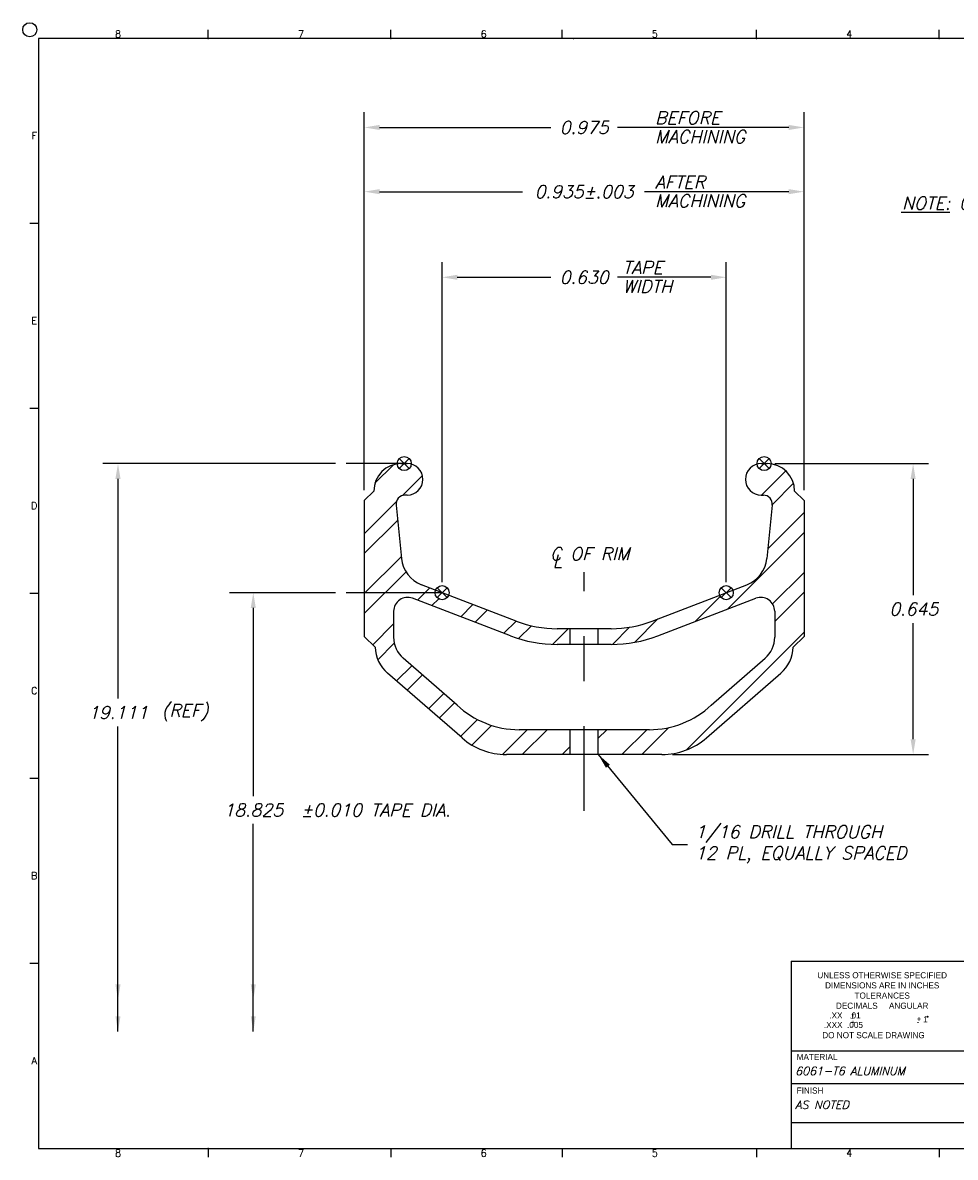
# Model space of a CAD drawing. Extents: x 20.81 to 24.06, y 5.32 to 7.85.
# Tile 1 of 2: x 20.81 to 22.88, y 5.34 to 7.85. Entities that reach past the tile are written whole.
import ezdxf
from ezdxf.enums import TextEntityAlignment as Align

# ---------------------------------------------------------------- set-up
doc = ezdxf.new("R2010")
doc.units = 0
doc.header["$LTSCALE"] = 0.15
doc.header["$MEASUREMENT"] = 0
doc.linetypes.add('CENTER', pattern=[2, 1.25, -0.25, 0.25, -0.25])
doc.linetypes.add('HIDDEN', pattern=[0.375, 0.25, -0.125])
doc.layers.get('0').update_dxf_attribs({"linetype": 'CONTINUOUS'})
doc.layers.get('DEFPOINTS').update_dxf_attribs({"linetype": 'CONTINUOUS'})
for name, color, linetype in [('DIMEN', 1, 'CONTINUOUS'), ('TTLBOX', 111, 'CONTINUOUS'), ('V_BAND_COMPRESSION', 6, 'CONTINUOUS')]:
    doc.layers.add(name, color=color, linetype=linetype)
doc.styles.add('ENGR', font='Romans', dxfattribs={"oblique": 15})
doc.styles.add('ROMAND', font='Romand', dxfattribs={"height": 0.1})
doc.dimstyles.get("Standard").update_dxf_attribs({"dimtxt": 0.18, "dimasz": 0.18, "dimexe": 0.18, "dimexo": 0.0625, "dimgap": 0.09, "dimtad": 0, "dimtih": 1, "dimtoh": 1, "dimdec": 4, "dimzin": 0, "dimtxsty": 'STANDARD', "dimcen": 0.09, "dimazin": 3, "dimtfac": 1, "dimtdec": 4, "dimtofl": 0, "dimtmove": 0, "dimatfit": 3, "dimtolj": 1, "dimtzin": 0})

# ---------------------------------------------------------------- blocks, each defined once
blk = doc.blocks.new('ABORDDJ')
at = {"layer": 'TTLBOX'}
for p, q in [((-8.9844, 7.875), (-8.9844, 7.9375)), ((-7.6875, 7.875), (-7.6875, 7.9375)), ((-6.4731, 7.875), (-6.4731, 7.9375)), ((-5.0938, 7.875), (-5.0938, 7.9375)), ((-3.7969, 7.875), (-3.7969, 7.9375)), ((-10.1875, 7.875), (-10.1875, 0)), ((0, 7.875), (-10.1875, 7.875)), ((-10.1875, 6.5625), (-10.25, 6.5625)), ((-10.1875, 5.25), (-10.25, 5.25)), ((-10.1875, 3.9375), (-10.25, 3.9375)), ((-10.1875, 2.625), (-10.25, 2.625)), ((-10.1875, 1.3125), (-10.25, 1.3125)), ((-10.1875, 0), (0, 0)), ((-8.9844, 0), (-8.9844, -0.0625)), ((-7.6875, 0), (-7.6875, -0.0625)), ((-6.4731, 0), (-6.4731, -0.0625)), ((-5.0938, 0), (-5.0938, -0.0625)), ((-3.7969, 0), (-3.7969, -0.0625))]:
    blk.add_line(p, q, dxfattribs=at)
blk.add_circle((-10.25, 7.9375), 0.05, dxfattribs=at)
for p in [(-8.9844, 7.875), (-7.6875, 7.875), (-6.3906, 7.875), (-5.0938, 7.875), (-3.7969, 7.875), (-10.1875, 6.5625), (-10.1875, 5.25), (-10.1875, 5.25), (-10.1875, 3.9375), (-10.1875, 3.9375), (-10.1875, 2.625), (-10.1875, 2.625), (-10.1875, 1.3125), (-10.1875, 1.3125), (-8.9844, 0)]:
    blk.add_point(p, dxfattribs=at)
at = {"layer": 'TTLBOX', "style": 'ROMAND'}
for s, p in [('8', (-9.6227, 7.8831)), ('7', (-8.3258, 7.8831)), ('6', (-7.029, 7.8831)), ('5', (-5.8146, 7.8831)), ('4', (-4.4352, 7.8831)), ('F', (-10.2176, 7.1599)), ('E', (-10.2176, 5.8474)), ('D', (-10.2176, 4.5349)), ('C', (-10.2176, 3.2224)), ('B', (-10.2176, 1.9099)), ('A', (-10.2176, 0.5974)), ('8', (-9.6227, -0.0581)), ('7', (-8.3258, -0.0581)), ('6', (-7.029, -0.0581)), ('5', (-5.8146, -0.0581)), ('4', (-4.4352, -0.0581))]:
    blk.add_text(s, height=0.05, dxfattribs=at).set_placement(p, align=Align.CENTER)
blk = doc.blocks.new('*D11')
at = {"color": 0, "linetype": 'BYBLOCK'}
for p, q in [((21.5674, 6.815), (21.5674, 7.6526)), ((22.5424, 6.815), (22.5424, 7.6526)), ((21.6011, 7.6189), (21.9807, 7.6189)), ((22.5086, 7.6189), (22.1291, 7.6189))]:
    blk.add_line(p, q, dxfattribs=at)
for points in [[(21.6011, 7.6245), (21.6011, 7.6133), (21.5674, 7.6189)], [(22.5086, 7.6245), (22.5086, 7.6133), (22.5424, 7.6189)]]:
    blk.add_solid(points, dxfattribs=at)
at = {"layer": 'DEFPOINTS', "color": 0, "linetype": 'BYBLOCK'}
for p in [(22.5424, 7.6189), (21.5674, 6.7916), (22.5424, 6.7916)]:
    blk.add_point(p, dxfattribs=at)
at = {"color": 0, "linetype": 'BYBLOCK', "insert": (22.0549, 7.6189), "char_height": 0.02813, "attachment_point": 5, "style": 'ENGR'}
blk.add_mtext('\\A1;0.975', dxfattribs=at)
blk = doc.blocks.new('*D12')
at = {"color": 0, "linetype": 'BYBLOCK'}
for p, q in [((22.4773, 6.8736), (22.8181, 6.8736)), ((22.7843, 6.8398), (22.7843, 6.582)), ((22.7843, 6.2623), (22.7843, 6.5201)), ((22.2508, 6.2286), (22.8181, 6.2286))]:
    blk.add_line(p, q, dxfattribs=at)
for points in [[(22.7787, 6.8398), (22.7899, 6.8398), (22.7843, 6.8736)], [(22.7787, 6.2623), (22.7899, 6.2623), (22.7843, 6.2286)]]:
    blk.add_solid(points, dxfattribs=at)
at = {"layer": 'DEFPOINTS', "color": 0, "linetype": 'BYBLOCK'}
for p in [(22.4539, 6.8736), (22.2274, 6.2286), (22.7843, 6.2286)]:
    blk.add_point(p, dxfattribs=at)
at = {"color": 0, "linetype": 'BYBLOCK', "insert": (22.7858, 6.5511), "char_height": 0.02813, "attachment_point": 5, "style": 'ENGR'}
blk.add_mtext('\\A1;0.645', dxfattribs=at)
blk = doc.blocks.new('*D13')
at = {"color": 0, "linetype": 'BYBLOCK'}
for p, q in [((21.7399, 6.6109), (21.7399, 7.3205)), ((22.3699, 6.6109), (22.3699, 7.3205)), ((21.7736, 7.2867), (21.9808, 7.2867)), ((22.3361, 7.2867), (22.129, 7.2867))]:
    blk.add_line(p, q, dxfattribs=at)
for points in [[(21.7736, 7.2923), (21.7736, 7.2811), (21.7399, 7.2867)], [(22.3361, 7.2923), (22.3361, 7.2811), (22.3699, 7.2867)]]:
    blk.add_solid(points, dxfattribs=at)
at = {"layer": 'DEFPOINTS', "color": 0, "linetype": 'BYBLOCK'}
for p in [(22.3699, 7.2867), (21.7399, 6.5874), (22.3699, 6.5874)]:
    blk.add_point(p, dxfattribs=at)
at = {"color": 0, "linetype": 'BYBLOCK', "insert": (22.0549, 7.2867), "char_height": 0.02813, "attachment_point": 5, "style": 'ENGR'}
blk.add_mtext('\\A1;0.630', dxfattribs=at)

msp = doc.modelspace()

# ---------------------------------------------------------------- hatches: boundary and pattern name
at = {"layer": 'DIMEN'}
h = msp.add_hatch(dxfattribs=at)
h.set_pattern_fill('ANSI32', color=256, scale=0.25, style=0)
h.paths.add_polyline_path([(22.5424, 6.7916), (22.5214, 6.8126, 0.370959), (22.4695, 6.8729, -0.941473), (22.4383, 6.8724, 0.87671), (22.4474, 6.8036), (22.4522, 6.8036, -0.444779), (22.4721, 6.7815), (22.4598, 6.663, -0.282434), (22.4153, 6.6049), (22.3845, 6.593, -0.091887), (22.3855, 6.5874, -0.831691), (22.3553, 6.5818), (22.2058, 6.5244, -0.091887), (22.1147, 6.5076), (22.0861, 6.5076), (22.0861, 6.4726), (22.1147, 6.4726, 0.091887), (22.2183, 6.4918), (22.4353, 6.5751, -0.526125), (22.4774, 6.5461), (22.4774, 6.4887, -0.217121), (22.4561, 6.4419), (22.3368, 6.3382, -0.1916), (22.1994, 6.2836), (22.0861, 6.2836), (22.0861, 6.2286), (22.2274, 6.2286, 0.180829), (22.3258, 6.2654), (22.4909, 6.4089, 0.208252), (22.5184, 6.4665), (22.5424, 6.4906)])
h.paths.add_polyline_path([(21.65, 6.663), (21.6377, 6.7815, -0.444779), (21.6576, 6.8036), (21.6624, 6.8036), (21.6624, 6.8036, 0.87671), (21.6715, 6.8724, -0.941473), (21.6403, 6.8729, 0.370959), (21.5884, 6.8126), (21.5674, 6.7916), (21.5674, 6.4906), (21.5914, 6.4665, 0.208252), (21.6189, 6.4089), (21.784, 6.2654, 0.180829), (21.8824, 6.2286), (22.0236, 6.2286), (22.0236, 6.2836), (21.9104, 6.2836, -0.1916), (21.773, 6.3382), (21.6537, 6.4419, -0.217121), (21.6324, 6.4887), (21.6324, 6.5461, -0.526125), (21.6745, 6.5751), (21.8915, 6.4918, 0.091887), (21.995, 6.4726), (22.0236, 6.4726), (22.0236, 6.5076), (21.995, 6.5076, -0.091887), (21.904, 6.5244), (21.7545, 6.5818, -0.831691), (21.7243, 6.5874, -0.091887), (21.7253, 6.593), (21.6945, 6.6049, -0.282434)])

# ---------------------------------------------------------------- linework, layer by layer
at = {"layer": 'DEFPOINTS', "color": 0, "linetype": 'BYBLOCK'}
for p in [(21.5271, 6.8736), (21.5674, 6.7916), (22.5424, 6.7916), (21.5271, 6.5874)]:
    msp.add_point(p, dxfattribs=at)
at = {"layer": 'DIMEN'}
for p, q in [((21.6011, 7.4765), (21.9182, 7.4765)), ((22.5086, 7.4765), (22.1888, 7.4765)), ((21.5036, 6.8736), (20.9874, 6.8736)), ((21.6559, 6.8736), (21.5271, 6.8736)), ((21.6669, 6.8846), (21.6448, 6.8625)), ((21.6448, 6.8846), (21.6669, 6.8625)), ((22.4428, 6.8846), (22.4649, 6.8625)), ((22.4649, 6.8846), (22.4428, 6.8625)), ((21.0212, 6.8398), (21.0212, 6.3525)), ((21.7509, 6.5985), (21.7288, 6.5764)), ((21.7288, 6.5985), (21.7509, 6.5764)), ((22.3809, 6.5985), (22.3588, 6.5764)), ((22.3588, 6.5985), (22.3809, 6.5764)), ((21.5036, 6.5874), (21.2685, 6.5874)), ((21.7399, 6.5874), (21.5271, 6.5874)), ((21.3212, 6.5537), (21.3212, 6.1364)), ((21.0212, 5.6146), (21.0212, 6.2907)), ((21.3212, 5.6146), (21.3212, 6.0746))]:
    msp.add_line(p, q, dxfattribs=at)
at = {"layer": 'DIMEN', "linetype": 'CENTER'}
msp.add_line((22.0549, 6.1036), (22.0549, 6.6326), dxfattribs=at)
at = {"layer": 'DIMEN'}
for centre in [(21.6559, 6.8736), (22.4539, 6.8736), (21.7399, 6.5874), (22.3699, 6.5874)]:
    msp.add_circle(centre, 0.0156, dxfattribs=at)
for points in [[(21.6011, 7.4821), (21.6011, 7.4709), (21.5674, 7.4765)], [(22.5086, 7.4821), (22.5086, 7.4709), (22.5424, 7.4765)], [(21.0155, 6.8398), (21.0268, 6.8398), (21.0212, 6.8736)], [(21.3156, 6.5537), (21.3268, 6.5537), (21.3212, 6.5874)], [(21.0155, 5.7188), (21.0268, 5.7188), (21.0212, 5.6851)], [(21.3156, 5.7188), (21.3268, 5.7188), (21.3212, 5.6851)], [(21.0155, 5.6483), (21.0268, 5.6483), (21.0212, 5.6146)], [(21.3156, 5.6483), (21.3268, 5.6483), (21.3212, 5.6146)]]:
    msp.add_solid(points, dxfattribs=at)
at = {"layer": 'TTLBOX'}
for p, q in [((22.5135, 5.7707), (22.5135, 5.3551)), ((22.5135, 5.7707), (24.0286, 5.7707)), ((22.5135, 5.5715), (22.9103, 5.5715)), ((22.5135, 5.4994), (22.9103, 5.4994)), ((22.5135, 5.4128), (22.9103, 5.4128)), ((22.5135, 5.3551), (24.0286, 5.3551))]:
    msp.add_line(p, q, dxfattribs=at)
msp.add_circle((22.8161, 5.6473), 0.000974, dxfattribs=at)
at = {"layer": 'V_BAND_COMPRESSION'}
for p, q in [((21.6484, 6.8736), (21.6624, 6.8736)), ((21.6624, 6.8736), (21.6494, 6.8736)), ((22.4474, 6.8736), (22.4604, 6.8736)), ((21.5674, 6.7916), (21.5884, 6.8126)), ((21.6624, 6.8036), (21.6576, 6.8036)), ((22.4474, 6.8036), (22.4522, 6.8036)), ((22.5424, 6.7916), (22.5214, 6.8126)), ((21.5674, 6.7916), (21.5674, 6.4906)), ((21.6377, 6.7815), (21.65, 6.663)), ((22.4721, 6.7815), (22.4598, 6.663)), ((22.5424, 6.7916), (22.5424, 6.4906)), ((21.904, 6.5244), (21.6945, 6.6049)), ((22.2058, 6.5244), (22.4153, 6.6049)), ((21.8915, 6.4918), (21.6745, 6.5751)), ((22.2183, 6.4918), (22.4353, 6.5751)), ((21.6324, 6.5461), (21.6324, 6.4887)), ((22.4774, 6.5461), (22.4774, 6.4887)), ((21.5674, 6.4906), (21.5914, 6.4665)), ((22.1147, 6.5076), (21.995, 6.5076)), ((22.5424, 6.4906), (22.5184, 6.4665)), ((22.1147, 6.4726), (21.995, 6.4726)), ((21.773, 6.3382), (21.6537, 6.4419)), ((22.3368, 6.3382), (22.4561, 6.4419)), ((21.784, 6.2654), (21.6189, 6.4089)), ((22.3258, 6.2654), (22.4909, 6.4089)), ((22.1994, 6.2836), (21.9104, 6.2836)), ((22.2274, 6.2286), (21.8824, 6.2286))]:
    msp.add_line(p, q, dxfattribs=at)
at = {"layer": 'V_BAND_COMPRESSION', "linetype": 'HIDDEN'}
for p, q in [((22.0236, 6.4726), (22.0236, 6.5076)), ((22.0861, 6.4726), (22.0861, 6.5076)), ((22.0236, 6.2286), (22.0236, 6.2836)), ((22.0861, 6.2286), (22.0861, 6.2836))]:
    msp.add_line(p, q, dxfattribs=at)
at = {"layer": 'V_BAND_COMPRESSION'}
for centre, radius, start, end in [((21.6494, 6.8126), 0.061, 90, 180), ((21.6624, 6.8386), 0.035, 270, 90), ((22.4474, 6.8386), 0.035, 90, 270), ((22.4604, 6.8126), 0.061, 360, 90), ((21.6576, 6.7836), 0.02, 90, 185.914), ((22.4522, 6.7836), 0.02, 354.086, 90), ((21.7196, 6.6702), 0.07, 185.914, 249), ((22.3902, 6.6702), 0.07, 291, 354.086), ((21.6634, 6.5461), 0.031, 69, 180), ((22.4464, 6.5461), 0.031, 360, 111), ((21.995, 6.7616), 0.254, 249, 270), ((22.1147, 6.7616), 0.254, 270, 291), ((21.995, 6.7616), 0.289, 249, 270), ((22.1147, 6.7616), 0.289, 270, 291), ((21.6714, 6.4692), 0.08, 181.9446, 229), ((21.6944, 6.4887), 0.062, 180, 229), ((22.4154, 6.4887), 0.062, 311, 360), ((22.4384, 6.4692), 0.08, 311, 358.0554), ((21.9104, 6.4836), 0.2, 226.6144, 270), ((22.1994, 6.4836), 0.2, 270, 313.3856), ((21.8824, 6.3786), 0.15, 229, 270), ((22.2274, 6.3786), 0.15, 270, 311)]:
    msp.add_arc(centre, radius, start, end, dxfattribs=at)

# ---------------------------------------------------------------- block references
at = {"layer": 'TTLBOX', "xscale": 0.3125, "yscale": 0.3125, "zscale": 0.3125}
msp.add_blockref('ABORDDJ', (24.0286, 5.3551), dxfattribs=at)

# ---------------------------------------------------------------- texts
at = {"layer": 'DIMEN', "style": 'ENGR', "oblique": 15}
for s, height, p in [('BEFORE', 0.02813, (22.212, 7.6262)), ('MACHINING', 0.02813, (22.212, 7.5844)), ('AFTER', 0.02813, (22.212, 7.4838)), ('MACHINING', 0.02813, (22.212, 7.442)), ('%%uNOTE:%%u 0%%d XC WELDED/MACHINED', 0.028125, (22.7596, 7.4369)), ('TAPE', 0.02813, (22.1401, 7.294)), ('WIDTH', 0.02813, (22.1401, 7.2523)), ('C OF RIM', 0.02813, (21.9792, 6.6594)), ('L', 0.0281, (21.985, 6.6434))]:
    msp.add_text(s, height=height, dxfattribs=at).set_placement(p)
at = {"layer": 'DIMEN', "style": 'ENGR'}
for s, insert, char_height, attachment_point in [('0.935±.003', (22.0549, 7.4765), 0.02813, 5), ('(REF)', (21.1698, 6.3216), 0.02813, 5), ('\\A1;19.111', (21.0212, 6.3216), 0.02813, 5), ('\\A1;18.825', (21.3212, 6.1055), 0.02813, 5), ('±0.010 TAPE DIA.', (21.5928, 6.1055), 0.028125, 5), ('\\A1;1/16 DRILL THROUGH\\P12 PL, EQUALLY SPACED', (22.3006, 6.0294), 0.028125, 4)]:
    msp.add_mtext(s, dxfattribs=dict(at, insert=insert, char_height=char_height, attachment_point=attachment_point))
at = {"layer": 'TTLBOX'}
for s, height, p in [('UNLESS OTHERWISE SPECIFIED', 0.013528, (22.7157, 5.7325)), ('DIMENSIONS ARE IN INCHES', 0.013528, (22.7157, 5.71)), ('TOLERANCES', 0.01353, (22.7157, 5.6874)), ('DECIMALS     ANGULAR', 0.013528, (22.7157, 5.6649)), ('.XX   .01', 0.01353, (22.6332, 5.6434))]:
    msp.add_text(s, height=height, dxfattribs=at).set_placement(p, align=Align.CENTER)
for s, height, p in [('.XXX  .005', 0.01353, (22.5865, 5.6223)), ('+', 0.0122, (22.6464, 5.6455)), ('+', 0.0122, (22.6464, 5.6282)), ('-', 0.0122, (22.6464, 5.6389)), ('+', 0.0122, (22.7925, 5.6362)), ('1', 0.0135, (22.8066, 5.6348)), ('DO NOT SCALE DRAWING', 0.013528, (22.5829, 5.5996)), ('-', 0.0122, (22.6464, 5.6216)), ('-', 0.0122, (22.7925, 5.6296)), ('MATERIAL', 0.01353, (22.5261, 5.5513)), ('FINISH', 0.01353, (22.5261, 5.4768))]:
    msp.add_text(s, height=height, dxfattribs=at).set_placement(p)
at = {"layer": 'TTLBOX', "style": 'ENGR', "oblique": 15}
for s, height, p in [('6061-T6 ALUMINUM', 0.018038, (22.5228, 5.5179)), ('AS NOTED', 0.01804, (22.5228, 5.4429))]:
    msp.add_text(s, height=height, dxfattribs=at).set_placement(p)

# ---------------------------------------------------------------- dimensions: what is measured, and where the dimension line sits
at = {"layer": 'DIMEN'}
for base, p1, p2, picture, middle in [((22.5424, 7.6189), (21.5674, 6.7916), (22.5424, 6.7916), '*D11', (22.0549, 7.6189)), ((22.3699, 7.2867), (21.7399, 6.5874), (22.3699, 6.5874), '*D13', (22.0549, 7.2867))]:
    dim = msp.add_linear_dim(base=base, p1=p1, p2=p2, dimstyle='STANDARD', override={"dimscale": 0.1875, "dimtxt": 0.15, "dimexo": 0.125, "dimdec": 3, "dimtxsty": 'ENGR'}, dxfattribs=at)
    dim.commit()
    dim.dimension.update_dxf_attribs({"geometry": picture, "text_midpoint": middle})
dim = msp.add_linear_dim(base=(22.7843, 6.2286), p1=(22.4539, 6.8736), p2=(22.2274, 6.2286), angle=90, dimstyle='STANDARD', override={"dimscale": 0.1875, "dimtxt": 0.15, "dimexo": 0.125, "dimdec": 3, "dimtxsty": 'ENGR'}, dxfattribs=at)
dim.commit()
dim.dimension.update_dxf_attribs({"geometry": '*D12', "text_midpoint": (22.7858, 6.5511), "dimtype": 160})

# ---------------------------------------------------------------- leaders
at = {"layer": 'DIMEN', "annotation_type": 0, "has_hookline": 1, "hookline_direction": 0, "text_width": 0.5276}
msp.add_leader([(22.0861, 6.2286), (22.25, 6.0294), (22.2837, 6.0294)], dimstyle='STANDARD', override={"dimscale": 0.1875, "dimtxt": 0.15, "dimexo": 0.125, "dimdec": 3, "dimtxsty": 'ENGR'}, dxfattribs=at)

doc.saveas('drawing.dxf')
